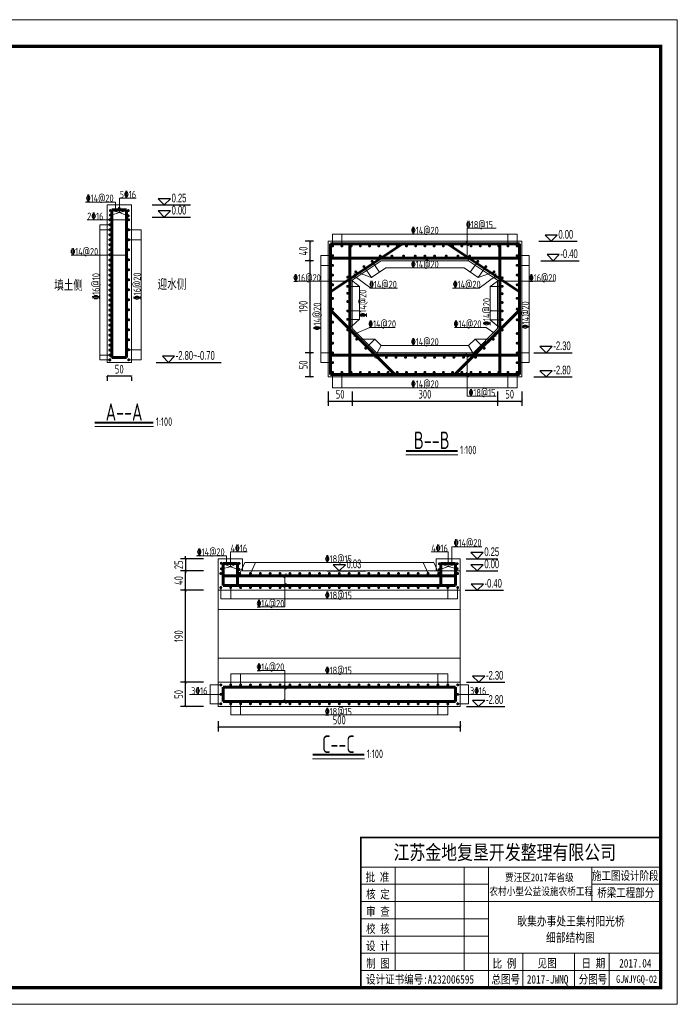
# Model space of a CAD drawing. Header units: inches. Extents: x 97745 to 142261, y 62673 to 100665.
# Tile 98 of 148: x 132284 to 133641, y 78156 to 80189. Entities that reach past the tile are written whole.
import ezdxf
from ezdxf.enums import TextEntityAlignment as Align

# ---------------------------------------------------------------- set-up
doc = ezdxf.new("R2010")
doc.units = ezdxf.units.IN
doc.header["$MEASUREMENT"] = 0
doc.layers.get('0').update_dxf_attribs({"lineweight": 15})
for name, color, linetype, lineweight in [('00、4细实线', 4, 'Continuous', 18), ('BM1', 7, 'Continuous', 15), ('文字', 7, 'Continuous', 20), ('标注', 3, 'Continuous', 18), ('细线', 7, 'Continuous', 25), ('钢筋', 1, 'Continuous', 60)]:
    doc.layers.add(name, color=color, linetype=linetype, lineweight=lineweight)
for name, color, linetype in [('1', 7, 'Continuous'), ('dim', 4, 'Continuous'), ('断面标高标注', 3, 'Continuous')]:
    doc.layers.add(name, color=color, linetype=linetype)
doc.styles.add('02、常用', font='tssdeng1.shx', dxfattribs={"width": 0.75, "bigfont": 'hztxt-01.shx'})
doc.styles.add('03、he-e', font='hztxt_e.shx', dxfattribs={"width": 0.65, "bigfont": 'hztxt.shx'})
doc.styles.add('HZTXT', font='tssdeng.shx', dxfattribs={"width": 0.75, "bigfont": 'hztxt.shx'})
doc.styles.add('三级钢', font='tssdeng.shx', dxfattribs={"width": 0.7, "height": 30, "bigfont": 'hztxt.shx'})
doc.styles.add('图框', font='SIMFANG.TTF', dxfattribs={"width": 0.8, "height": 4})
doc.dimstyles.new('3', dxfattribs={"dimtxt": 25, "dimasz": 12, "dimexe": 10, "dimexo": 30, "dimgap": 5, "dimtad": 1, "dimdec": 0, "dimzin": 0, "dimdsep": 46, "dimtxsty": 'HZTXT', "dimblk": 'ARCHTICK', "dimcen": 0, "dimclrt": 7, "dimazin": 2, "dimtfac": 1, "dimtdec": 0, "dimtix": 1, "dimtmove": 2, "dimatfit": 3, "dimfxl": 250, "dimtolj": 1, "dimtzin": 0, "dimarcsym": 0})

# ---------------------------------------------------------------- blocks, each defined once
blk = doc.blocks.new('_ArchTick')
at = {"color": 0, "linetype": 'ByBlock', "const_width": 0.15}
blk.add_lwpolyline([(-0.5, -0.5), (0.5, 0.5)], dxfattribs=at)
blk = doc.blocks.new('*D2081')
at = {"color": 0, "lineweight": -2}
for p, q in [((132464.2, 79453.4), (132514.2, 79453.4)), ((132464.2, 79451.3), (132464.2, 79443.4)), ((132514.2, 79451.3), (132514.2, 79443.4))]:
    blk.add_line(p, q, dxfattribs=at)
at = {"color": 0, "lineweight": -2, "xscale": 5, "yscale": 5, "zscale": 5, "rotation": 180}
blk.add_blockref('_ArchTick', (132464.2, 79453.4), dxfattribs=at)
at = {"color": 0, "lineweight": -2, "xscale": 5, "yscale": 5, "zscale": 5}
blk.add_blockref('_ArchTick', (132514.2, 79453.4), dxfattribs=at)
at = {"color": 7, "insert": (132489.2, 79467.4), "char_height": 18, "attachment_point": 5, "style": 'HZTXT'}
blk.add_mtext('\\A1;50', dxfattribs=at)
blk = doc.blocks.new('*D2082')
at = {"color": 0, "lineweight": -2}
for p, q in [((132663.4, 78821.1), (132615.9, 78821.1)), ((132625.9, 78771.1), (132625.9, 78821.1)), ((132663.4, 78771.1), (132615.9, 78771.1))]:
    blk.add_line(p, q, dxfattribs=at)
at = {"color": 0, "lineweight": -2, "xscale": 5, "yscale": 5, "zscale": 5}
for p, rotation in [((132625.9, 78821.1), 90), ((132625.9, 78771.1), 270)]:
    blk.add_blockref('_ArchTick', p, dxfattribs=dict(at, rotation=rotation))
at = {"color": 7, "insert": (132611.9, 78796.1), "char_height": 18, "attachment_point": 5, "rotation": 90, "style": 'HZTXT'}
blk.add_mtext('\\A1;50', dxfattribs=at)
blk = doc.blocks.new('*D2083')
at = {"color": 0, "lineweight": -2}
for p, q in [((132663.4, 79011.1), (132615.9, 79011.1)), ((132625.9, 78821.1), (132625.9, 79011.1)), ((132663.4, 78821.1), (132615.9, 78821.1))]:
    blk.add_line(p, q, dxfattribs=at)
at = {"color": 0, "lineweight": -2, "xscale": 5, "yscale": 5, "zscale": 5}
for p, rotation in [((132625.9, 79011.1), 90), ((132625.9, 78821.1), 270)]:
    blk.add_blockref('_ArchTick', p, dxfattribs=dict(at, rotation=rotation))
at = {"color": 7, "insert": (132611.9, 78916.1), "char_height": 18, "attachment_point": 5, "rotation": 90, "style": 'HZTXT'}
blk.add_mtext('\\A1;190', dxfattribs=at)
blk = doc.blocks.new('*D2084')
at = {"color": 0, "lineweight": -2}
for p, q in [((132663.4, 79051.1), (132615.9, 79051.1)), ((132625.9, 79011.1), (132625.9, 79051.1)), ((132663.4, 79011.1), (132615.9, 79011.1))]:
    blk.add_line(p, q, dxfattribs=at)
at = {"color": 0, "lineweight": -2, "xscale": 5, "yscale": 5, "zscale": 5}
for p, rotation in [((132625.9, 79051.1), 90), ((132625.9, 79011.1), 270)]:
    blk.add_blockref('_ArchTick', p, dxfattribs=dict(at, rotation=rotation))
at = {"color": 7, "insert": (132611.9, 79031.1), "char_height": 18, "attachment_point": 5, "rotation": 90, "style": 'HZTXT'}
blk.add_mtext('\\A1;40', dxfattribs=at)
blk = doc.blocks.new('*D2085')
at = {"color": 0, "lineweight": -2}
for p, q in [((132693.4, 78741.1), (132693.4, 78719.2)), ((133193.4, 78741.1), (133193.4, 78719.2)), ((132693.4, 78729.2), (133193.4, 78729.2))]:
    blk.add_line(p, q, dxfattribs=at)
at = {"color": 0, "lineweight": -2, "xscale": 5, "yscale": 5, "zscale": 5, "rotation": 180}
blk.add_blockref('_ArchTick', (132693.4, 78729.2), dxfattribs=at)
at = {"color": 0, "lineweight": -2, "xscale": 5, "yscale": 5, "zscale": 5}
blk.add_blockref('_ArchTick', (133193.4, 78729.2), dxfattribs=at)
at = {"color": 7, "insert": (132943.4, 78743.2), "char_height": 18, "attachment_point": 5, "style": 'HZTXT'}
blk.add_mtext('\\A1;500', dxfattribs=at)
blk = doc.blocks.new('*D2132')
at = {"color": 0, "lineweight": -2}
for p, q in [((132625.9, 79076.1), (132625.9, 79081.1)), ((132663.4, 79076.1), (132615.9, 79076.1)), ((132625.9, 79076.1), (132625.9, 79051.1)), ((132663.4, 79051.1), (132615.9, 79051.1)), ((132625.9, 79051.1), (132625.9, 79046.1))]:
    blk.add_line(p, q, dxfattribs=at)
at = {"color": 0, "lineweight": -2, "xscale": 5, "yscale": 5, "zscale": 5}
for p, rotation in [((132625.9, 79076.1), 270), ((132625.9, 79051.1), 90)]:
    blk.add_blockref('_ArchTick', p, dxfattribs=dict(at, rotation=rotation))
at = {"color": 7, "insert": (132611.9, 79063.6), "char_height": 18, "attachment_point": 5, "rotation": 90, "style": 'HZTXT'}
blk.add_mtext('\\A1;25', dxfattribs=at)
blk = doc.blocks.new('*D2124')
at = {"color": 0, "lineweight": -2}
for p, q in [((132920.2, 79421.3), (132920.2, 79391.6)), ((132970.3, 79421.3), (132970.3, 79391.6)), ((132920.2, 79401.6), (132970.3, 79401.6))]:
    blk.add_line(p, q, dxfattribs=at)
at = {"color": 0, "lineweight": -2, "xscale": 5, "yscale": 5, "zscale": 5, "rotation": 180}
blk.add_blockref('_ArchTick', (132920.2, 79401.6), dxfattribs=at)
at = {"color": 0, "lineweight": -2, "xscale": 5, "yscale": 5, "zscale": 5}
blk.add_blockref('_ArchTick', (132970.3, 79401.6), dxfattribs=at)
at = {"color": 7, "insert": (132945.3, 79415.6), "char_height": 18, "attachment_point": 5, "style": 'HZTXT'}
blk.add_mtext('\\A1;50', dxfattribs=at)
blk = doc.blocks.new('*D2125')
at = {"color": 0, "lineweight": -2}
for p, q in [((132970.3, 79421.3), (132970.3, 79391.6)), ((133270.3, 79421.3), (133270.3, 79391.6)), ((132970.3, 79401.6), (133270.3, 79401.6))]:
    blk.add_line(p, q, dxfattribs=at)
at = {"color": 0, "lineweight": -2, "xscale": 5, "yscale": 5, "zscale": 5, "rotation": 180}
blk.add_blockref('_ArchTick', (132970.3, 79401.6), dxfattribs=at)
at = {"color": 0, "lineweight": -2, "xscale": 5, "yscale": 5, "zscale": 5}
blk.add_blockref('_ArchTick', (133270.3, 79401.6), dxfattribs=at)
at = {"color": 7, "insert": (133120.3, 79415.6), "char_height": 18, "attachment_point": 5, "style": 'HZTXT'}
blk.add_mtext('\\A1;300', dxfattribs=at)
blk = doc.blocks.new('*D2126')
at = {"color": 0, "lineweight": -2}
for p, q in [((133270.3, 79421.3), (133270.3, 79391.6)), ((133320.3, 79421.3), (133320.3, 79391.6)), ((133270.3, 79401.6), (133320.3, 79401.6))]:
    blk.add_line(p, q, dxfattribs=at)
at = {"color": 0, "lineweight": -2, "xscale": 5, "yscale": 5, "zscale": 5, "rotation": 180}
blk.add_blockref('_ArchTick', (133270.3, 79401.6), dxfattribs=at)
at = {"color": 0, "lineweight": -2, "xscale": 5, "yscale": 5, "zscale": 5}
blk.add_blockref('_ArchTick', (133320.3, 79401.6), dxfattribs=at)
at = {"color": 7, "insert": (133295.3, 79415.6), "char_height": 18, "attachment_point": 5, "style": 'HZTXT'}
blk.add_mtext('\\A1;50', dxfattribs=at)
blk = doc.blocks.new('*D2127')
at = {"color": 0, "lineweight": -2}
for p, q in [((132890.3, 79501.3), (132873.1, 79501.3)), ((132883.1, 79451.3), (132883.1, 79501.3)), ((132890.3, 79451.3), (132873.1, 79451.3))]:
    blk.add_line(p, q, dxfattribs=at)
at = {"color": 0, "lineweight": -2, "xscale": 5, "yscale": 5, "zscale": 5}
for p, rotation in [((132883.1, 79501.3), 90), ((132883.1, 79451.3), 270)]:
    blk.add_blockref('_ArchTick', p, dxfattribs=dict(at, rotation=rotation))
at = {"color": 7, "insert": (132869.1, 79476.3), "char_height": 18, "attachment_point": 5, "rotation": 90, "style": 'HZTXT'}
blk.add_mtext('\\A1;50', dxfattribs=at)
blk = doc.blocks.new('*D2128')
at = {"color": 0, "lineweight": -2}
for p, q in [((132890.3, 79691.3), (132873.1, 79691.3)), ((132883.1, 79501.3), (132883.1, 79691.3)), ((132890.3, 79501.3), (132873.1, 79501.3))]:
    blk.add_line(p, q, dxfattribs=at)
at = {"color": 0, "lineweight": -2, "xscale": 5, "yscale": 5, "zscale": 5}
for p, rotation in [((132883.1, 79691.3), 90), ((132883.1, 79501.3), 270)]:
    blk.add_blockref('_ArchTick', p, dxfattribs=dict(at, rotation=rotation))
at = {"color": 7, "insert": (132869.1, 79596.3), "char_height": 18, "attachment_point": 5, "rotation": 90, "style": 'HZTXT'}
blk.add_mtext('\\A1;190', dxfattribs=at)
blk = doc.blocks.new('*D2129')
at = {"color": 0, "lineweight": -2}
for p, q in [((132890.3, 79731.3), (132873.1, 79731.3)), ((132883.1, 79691.3), (132883.1, 79731.3)), ((132890.3, 79691.3), (132873.1, 79691.3))]:
    blk.add_line(p, q, dxfattribs=at)
at = {"color": 0, "lineweight": -2, "xscale": 5, "yscale": 5, "zscale": 5}
for p, rotation in [((132883.1, 79731.3), 90), ((132883.1, 79691.3), 270)]:
    blk.add_blockref('_ArchTick', p, dxfattribs=dict(at, rotation=rotation))
at = {"color": 7, "insert": (132869.1, 79711.3), "char_height": 18, "attachment_point": 5, "rotation": 90, "style": 'HZTXT'}
blk.add_mtext('\\A1;40', dxfattribs=at)

msp = doc.modelspace()

# ---------------------------------------------------------------- linework, layer by layer
at = {"ltscale": 5}
for p, q in [((132560.063, 79348.885), (132438.585, 79348.885)), ((133188.264, 79290.392), (133081.056, 79290.392)), ((132995.461, 78663.233), (132888.253, 78663.233))]:
    msp.add_line(p, q, dxfattribs=at)
at = {"layer": '00、4细实线'}
for p, q in [((132481.586, 79812.145), (132419.601, 79812.145)), ((132481.586, 79796.3), (132481.586, 79812.145)), ((132489.48, 79790.925), (132489.48, 79820.218)), ((132489.48, 79820.218), (132524.191, 79820.218)), ((132464.171, 79781.3), (132464.171, 79806.3)), ((132464.171, 79806.3), (132514.171, 79806.3)), ((132489.48, 79790.925), (132472.387, 79794.714)), ((132489.48, 79790.925), (132472.485, 79785.56)), ((132489.48, 79790.925), (132505.872, 79794.714)), ((132489.48, 79790.925), (132505.872, 79783.933)), ((132514.171, 79806.3), (132514.171, 79781.3)), ((132508.671, 79775.8), (132423.122, 79775.8)), ((132464.171, 79781.3), (132464.171, 79481.3)), ((132514.171, 79781.3), (132514.171, 79481.3)), ((132469.67, 79765.479), (132449.171, 79765.479)), ((132469.67, 79755.157), (132449.171, 79755.157)), ((132508.671, 79755.157), (132534.171, 79755.157)), ((133207.605, 79696.3), (133207.605, 79758.626)), ((133207.605, 79758.626), (133267.47, 79758.626)), ((132508.671, 79734.514), (132534.171, 79734.514)), ((132929.817, 79721.799), (132929.817, 79746.3)), ((132948.867, 79721.799), (132948.867, 79746.3)), ((133205.152, 79730.549), (133210.059, 79722.05)), ((133291.766, 79721.799), (133291.766, 79746.3)), ((133310.816, 79721.799), (133310.816, 79746.3)), ((132504.171, 79702.845), (132389.994, 79702.845)), ((132501.718, 79707.094), (132506.625, 79698.596)), ((132929.817, 79701.728), (132905.317, 79701.728)), ((132970.317, 79651.3), (133030.317, 79691.3)), ((133011.219, 79689.944), (133026.825, 79667.595)), ((133205.152, 79700.55), (133210.059, 79692.051)), ((133270.317, 79651.3), (133210.317, 79691.3)), ((133229.414, 79689.944), (133213.809, 79667.595)), ((133310.816, 79701.728), (133335.317, 79701.728)), ((132929.817, 79681.656), (132905.317, 79681.656)), ((132977.617, 79668.231), (133010.024, 79656.739)), ((132994.418, 79679.087), (133010.024, 79656.739)), ((133246.215, 79679.087), (133230.609, 79656.739)), ((133263.016, 79668.231), (133230.609, 79656.739)), ((133310.816, 79681.656), (133335.317, 79681.656)), ((132965.316, 79648.802), (132851.452, 79648.802)), ((132922.864, 79653.051), (132927.771, 79644.553)), ((132960.816, 79657.374), (132985.317, 79638.345)), ((132962.863, 79653.051), (132967.77, 79644.553)), ((132974.219, 79655.045), (132974.219, 79664.776)), ((132974.219, 79659.91), (133008.333, 79634.815)), ((133266.415, 79659.91), (133232.301, 79634.815)), ((133279.817, 79655.955), (133255.317, 79638.345)), ((133266.415, 79655.045), (133266.415, 79664.776)), ((133272.864, 79653.051), (133277.771, 79644.553)), ((133275.317, 79648.802), (133389.181, 79648.802)), ((133312.863, 79653.051), (133317.77, 79644.553)), ((132960.816, 79638.345), (132985.317, 79638.345)), ((133008.333, 79634.815), (133063.546, 79634.815)), ((133232.301, 79634.815), (133177.088, 79634.815)), ((133279.817, 79638.345), (133255.317, 79638.345)), ((132960.816, 79587.527), (132985.317, 79587.527)), ((133279.817, 79587.527), (133255.317, 79587.527)), ((132985.317, 79570.702), (132960.816, 79548.373)), ((132960.816, 79570.213), (132985.317, 79570.213)), ((133279.817, 79569.498), (133255.317, 79569.498)), ((133020.525, 79501.3), (132970.317, 79551.508)), ((132974.323, 79539.588), (133006.581, 79553.103)), ((133006.581, 79553.103), (133059.125, 79553.103)), ((133246.476, 79553.103), (133181.377, 79553.103)), ((133220.316, 79501.3), (133270.317, 79551.3)), ((133266.518, 79539.588), (133246.476, 79553.103)), ((132974.323, 79544.453), (132974.323, 79534.723)), ((132998.026, 79510.496), (133017.052, 79529.522)), ((133242.815, 79510.496), (133223.789, 79529.522)), ((133266.518, 79544.453), (133266.518, 79534.723)), ((132508.671, 79507.442), (132534.171, 79507.442)), ((133224.82, 79491.799), (133210.567, 79516.3)), ((132469.67, 79496.416), (132449.171, 79496.416)), ((132469.67, 79486.799), (132449.171, 79486.799)), ((132508.671, 79486.799), (132534.171, 79486.799)), ((132929.817, 79500.943), (132905.317, 79500.943)), ((133205.152, 79500.549), (133210.059, 79492.05)), ((133207.605, 79496.299), (133207.605, 79411.782)), ((133310.816, 79500.943), (133335.317, 79500.943)), ((132464.171, 79481.3), (132514.171, 79481.3)), ((132929.817, 79480.872), (132905.317, 79480.872)), ((133310.816, 79480.872), (133335.317, 79480.872)), ((132929.817, 79460.8), (132929.817, 79429.193)), ((132948.867, 79460.8), (132948.867, 79429.193)), ((133205.152, 79460.55), (133210.059, 79452.051)), ((133291.766, 79460.8), (133291.766, 79429.193)), ((133310.816, 79460.8), (133310.816, 79429.193)), ((133207.605, 79411.782), (133267.47, 79411.782)), ((133176.019, 79066.12), (133176.019, 79100.862)), ((133176.019, 79100.862), (133238.004, 79100.862)), ((132710.849, 79081.965), (132648.864, 79081.965)), ((132710.849, 79066.12), (132710.849, 79081.965)), ((132718.743, 79059.058), (132718.743, 79090.038)), ((132718.743, 79090.038), (132753.454, 79090.038)), ((133168.125, 79090.038), (133133.414, 79090.038)), ((133168.125, 79060.167), (133168.125, 79090.038)), ((132693.434, 79051.12), (132693.434, 79076.12)), ((132693.434, 79076.12), (132743.434, 79076.12)), ((132718.743, 79059.058), (132699.862, 79067.939)), ((132718.743, 79059.058), (132699.96, 79055.38)), ((132718.743, 79059.058), (132735.135, 79067.939)), ((132718.743, 79059.058), (132735.135, 79053.753)), ((132737.935, 79045.62), (132748.323, 79068.62)), ((132743.434, 79076.12), (132743.434, 79051.12)), ((132748.323, 79068.62), (133138.545, 79068.62)), ((132760.059, 79045.62), (132770.448, 79068.62)), ((133126.81, 79045.62), (133116.421, 79068.62)), ((133148.934, 79045.62), (133138.545, 79068.62)), ((133193.434, 79076.12), (133143.434, 79076.12)), ((133143.434, 79076.12), (133143.434, 79051.12)), ((133168.125, 79060.167), (133151.733, 79065.869)), ((133168.125, 79060.167), (133151.733, 79053.753)), ((133168.125, 79060.167), (133187.006, 79065.869)), ((133168.125, 79060.167), (133186.908, 79055.38)), ((133193.434, 79051.12), (133193.434, 79076.12)), ((132693.434, 79051.12), (132693.434, 78821.12)), ((132833.728, 79045.37), (132828.821, 79036.871)), ((132831.274, 79041.12), (132831.274, 78976.482)), ((132833.728, 79025.369), (132828.821, 79016.87)), ((132698.934, 79016.619), (132698.934, 78993.62)), ((132719.309, 79016.619), (132719.309, 78993.62)), ((133167.56, 79016.619), (133167.56, 78993.62)), ((133187.935, 79016.619), (133187.935, 78993.62)), ((133193.434, 79011.12), (133193.434, 78821.12)), ((133187.935, 78993.62), (132698.934, 78993.62)), ((132831.274, 78976.482), (132775.161, 78976.482)), ((132719.309, 78815.62), (132719.309, 78838.62)), ((132739.684, 78815.62), (132739.684, 78838.62)), ((132831.274, 78845.403), (132775.161, 78845.403)), ((132831.274, 78781.119), (132831.274, 78845.403)), ((133147.185, 78815.62), (133147.185, 78838.62)), ((133167.56, 78815.62), (133167.56, 78838.62)), ((132698.934, 78815.62), (132676.67, 78815.62)), ((132676.67, 78815.62), (132676.67, 78776.619)), ((132833.728, 78806.871), (132828.821, 78815.37)), ((133187.935, 78815.62), (133210.199, 78815.62)), ((133210.199, 78815.62), (133210.199, 78776.619)), ((132676.67, 78796.12), (132634.526, 78796.12)), ((132698.934, 78796.12), (132676.67, 78796.12)), ((133187.935, 78796.12), (133210.199, 78796.12)), ((133210.199, 78796.12), (133252.342, 78796.12)), ((132698.934, 78776.619), (132676.67, 78776.619)), ((132719.309, 78776.619), (132719.309, 78753.62)), ((132739.684, 78776.619), (132739.684, 78753.62)), ((132833.728, 78776.87), (132828.821, 78785.369)), ((133147.185, 78776.619), (133147.185, 78753.62)), ((133167.56, 78776.619), (133167.56, 78753.62)), ((133187.935, 78776.619), (133210.199, 78776.619))]:
    msp.add_line(p, q, dxfattribs=at)
for points in [[(132449.171, 79486.799), (132449.171, 79765.479)], [(132534.171, 79755.157), (132534.171, 79486.799)], [(132929.817, 79746.3), (133310.816, 79746.3)], [(132905.317, 79480.872), (132905.317, 79701.728)], [(133030.317, 79691.3), (133210.317, 79691.3)], [(133335.317, 79701.728), (133335.317, 79480.872)], [(133010.024, 79656.739), (133039.365, 79676.3), (133201.268, 79676.3)], [(133230.609, 79656.739), (133201.268, 79676.3), (133039.365, 79676.3)], [(132970.317, 79551.508), (132970.317, 79651.3)], [(133270.317, 79651.3), (133270.317, 79551.3)], [(132985.317, 79570.702), (132985.317, 79638.345)], [(133255.317, 79638.345), (133255.317, 79569.498), (133280.025, 79548.373)], [(133210.567, 79516.3), (133030.274, 79516.3), (133017.052, 79529.522), (132979.473, 79529.192)], [(133016.021, 79491.799), (133030.274, 79516.3), (133210.567, 79516.3), (133223.789, 79529.522), (133261.368, 79529.192)], [(133220.316, 79501.3), (133020.525, 79501.3)], [(133310.816, 79429.193), (132929.817, 79429.193)], [(132743.434, 79051.12), (133193.434, 79051.12), (133193.434, 79051.12), (133193.434, 79051.12), (133193.434, 79051.12), (133193.434, 79011.12), (132693.434, 79011.12)], [(133193.434, 78971.12), (132693.434, 78971.12)], [(133193.434, 78871.12), (132693.434, 78871.12)], [(133167.56, 78838.62), (132719.309, 78838.62)], [(132719.309, 78753.62), (133167.56, 78753.62)]]:
    msp.add_lwpolyline(points, dxfattribs=at)
for points in [[(132920.317, 79731.3), (133320.317, 79731.3), (133320.317, 79451.3), (132920.317, 79451.3)], [(132693.434, 78771.12), (133193.434, 78771.12), (133193.434, 78821.12), (132693.434, 78821.12)]]:
    msp.add_lwpolyline(points, close=True, dxfattribs=at)
at = {"layer": 'BM1', "color": 0, "linetype": 'Continuous'}
for p, q in [((132987.939, 78500.774), (133607.296, 78500.774)), ((132987.939, 78500.774), (132987.939, 78190.588)), ((132987.939, 78190.588), (132987.939, 78500.774)), ((132987.939, 78439.754), (133607.296, 78439.754)), ((133059.13, 78226.183), (133059.13, 78439.754)), ((133201.511, 78439.754), (133201.511, 78226.183)), ((133251.344, 78439.754), (133251.344, 78190.588)), ((133464.915, 78368.564), (133464.915, 78439.754)), ((132987.939, 78404.159), (133251.344, 78404.159)), ((133464.915, 78404.159), (133607.296, 78404.159)), ((132987.939, 78368.564), (133607.296, 78368.564)), ((132987.939, 78332.968), (133251.344, 78332.968)), ((132987.939, 78297.373), (133251.344, 78297.373)), ((132987.939, 78261.778), (133607.296, 78261.778)), ((133322.534, 78261.778), (133322.534, 78190.588)), ((133429.32, 78261.778), (133429.32, 78190.588)), ((133500.51, 78261.778), (133500.51, 78226.183)), ((133500.51, 78190.588), (133500.51, 78261.778)), ((132987.939, 78226.183), (133607.296, 78226.183))]:
    msp.add_line(p, q, dxfattribs=at)
at = {"layer": 'BM1', "const_width": 0.677}
msp.add_lwpolyline([(130768.096, 80188.405), (133641.15, 80188.405), (133641.15, 78156.733), (130768.096, 78156.733), (130768.096, 80188.405)], dxfattribs=at)
at = {"layer": 'BM1'}
msp.add_lwpolyline([(130768.096, 80188.405), (133641.15, 80188.405), (133641.15, 78156.733), (130768.096, 78156.733)], close=True, dxfattribs=at)
at = {"layer": 'BM1', "color": 0, "linetype": 'Continuous', "const_width": 6.771}
msp.add_lwpolyline([(130881.752, 78190.588), (130881.752, 80134.029), (133607.296, 80134.029), (133607.296, 78190.588)], close=True, dxfattribs=at)
at = {"layer": 'BM1', "color": 0, "linetype": 'Continuous', "const_width": 3.56}
msp.add_lwpolyline([(133607.296, 78500.774), (132987.939, 78500.774), (132987.939, 78190.588)], dxfattribs=at)
at = {"layer": 'dim'}
for p, q in [((132556.989, 79806.3), (132636.17, 79806.3)), ((132556.989, 79781.3), (132636.17, 79781.3))]:
    msp.add_line(p, q, dxfattribs=at)
for points in [[(132569.591, 79818.898), (132582.189, 79806.3), (132594.788, 79818.898)], [(132569.591, 79793.898), (132582.189, 79781.3), (132594.788, 79793.898)]]:
    msp.add_lwpolyline(points, close=True, dxfattribs=at)
at = {"layer": '断面标高标注'}
for p, q in [((133355.737, 79731.3), (133434.918, 79731.3)), ((133359.819, 79691.3), (133439, 79691.3)), ((133345.306, 79501.3), (133424.487, 79501.3)), ((132565.567, 79481.3), (132699.567, 79481.3)), ((133345.306, 79451.3), (133424.487, 79451.3)), ((133205.782, 79076.12), (133271.084, 79076.12)), ((132918.234, 79051.12), (132997.415, 79051.12)), ((133205.782, 79051.12), (133271.084, 79051.12)), ((133203.197, 79011.12), (133282.377, 79011.12)), ((133206.188, 78821.12), (133285.369, 78821.12)), ((133206.098, 78771.12), (133285.279, 78771.12))]:
    msp.add_line(p, q, dxfattribs=at)
for points in [[(133368.339, 79743.898), (133380.937, 79731.3), (133393.536, 79743.898)], [(133372.421, 79703.898), (133385.019, 79691.3), (133397.617, 79703.898)], [(133357.908, 79513.898), (133370.506, 79501.3), (133383.104, 79513.898)], [(132578.169, 79493.898), (132590.767, 79481.3), (132603.366, 79493.898)], [(133357.908, 79463.898), (133370.506, 79451.3), (133383.104, 79463.898)], [(133215.369, 79088.718), (133227.968, 79076.12), (133240.566, 79088.718)], [(132930.836, 79063.718), (132943.434, 79051.12), (132956.032, 79063.718)], [(133215.369, 79063.718), (133227.968, 79051.12), (133240.566, 79063.718)], [(133215.798, 79023.718), (133228.397, 79011.12), (133240.995, 79023.718)], [(133218.79, 78833.718), (133231.388, 78821.12), (133243.986, 78833.718)], [(133218.7, 78783.718), (133231.298, 78771.12), (133243.896, 78783.718)]]:
    msp.add_lwpolyline(points, close=True, dxfattribs=at)
at = {"layer": '细线', "ltscale": 5, "const_width": 4}
for points in [[(132438.585, 79357.143), (132559.655, 79357.143)], [(133081.056, 79298.651), (133187.856, 79298.651)], [(132888.253, 78671.491), (132995.053, 78671.491)]]:
    msp.add_lwpolyline(points, dxfattribs=at)
at = {"layer": '钢筋'}
for p, q in [((132474.17, 79796.3), (132504.171, 79796.3)), ((132474.17, 79735.009), (132474.17, 79796.3)), ((132504.171, 79796.3), (132504.171, 79735.009)), ((132474.17, 79491.299), (132474.17, 79771.3)), ((132504.171, 79771.3), (132504.171, 79491.299)), ((132925.317, 79627.309), (133073.803, 79726.3)), ((132925.317, 79726.299), (133315.316, 79726.299)), ((132925.317, 79456.3), (132925.317, 79726.299)), ((132965.316, 79456.3), (132965.316, 79726.299)), ((133315.317, 79627.309), (133166.831, 79726.3)), ((133275.317, 79726.299), (133275.317, 79456.3)), ((133315.316, 79726.299), (133315.316, 79456.3)), ((132925.317, 79696.3), (133315.316, 79696.3)), ((133058.454, 79456.3), (132925.421, 79589.333)), ((133182.387, 79456.3), (133315.421, 79589.333)), ((132504.171, 79491.299), (132474.17, 79491.299)), ((133315.316, 79496.299), (132925.317, 79496.299)), ((133315.316, 79456.3), (132925.317, 79456.3)), ((132703.434, 79066.12), (132733.435, 79066.12)), ((132703.434, 79021.119), (132703.434, 79066.12)), ((132733.435, 79066.12), (132733.435, 79021.119)), ((133183.435, 79066.12), (133153.433, 79066.12)), ((133153.433, 79066.12), (133153.433, 79021.119)), ((133183.435, 79021.119), (133183.435, 79066.12)), ((132703.434, 79041.12), (133183.435, 79041.12)), ((132703.434, 79021.119), (132703.434, 79041.12)), ((133183.435, 79041.12), (133183.435, 79021.119)), ((133183.435, 79021.119), (132703.434, 79021.119)), ((133183.435, 78811.12), (132703.434, 78811.12)), ((132703.434, 78811.12), (132703.434, 78781.119)), ((133183.435, 78781.119), (133183.435, 78811.12)), ((132703.434, 78781.119), (133183.435, 78781.119))]:
    msp.add_line(p, q, dxfattribs=at)
at = {"layer": '钢筋', "const_width": 3}
for points in [[(132469.2, 79794.714, 1), (132472.2, 79794.714, 1)], [(132487.543, 79799.337, 1), (132490.543, 79799.337, 1)], [(132506.168, 79794.714, 1), (132509.168, 79794.714, 1)], [(132468.17, 79775.8, 1), (132471.17, 79775.8, 1)], [(132469.298, 79785.56, 1), (132472.298, 79785.56, 1)], [(132506.444, 79783.933, 1), (132509.444, 79783.933, 1)], [(132507.171, 79775.8, 1), (132510.171, 79775.8, 1)], [(132468.17, 79765.479, 1), (132471.17, 79765.479, 1)], [(132468.17, 79755.157, 1), (132471.17, 79755.157, 1)], [(132507.171, 79755.157, 1), (132510.171, 79755.157, 1)], [(132468.17, 79744.836, 1), (132471.17, 79744.836, 1)], [(132468.17, 79734.514, 1), (132471.17, 79734.514, 1)], [(132507.171, 79734.514, 1), (132510.171, 79734.514, 1)], [(132468.17, 79724.193, 1), (132471.17, 79724.193, 1)], [(132468.17, 79724.193, 1), (132471.17, 79724.193, 1)], [(132468.17, 79713.871, 1), (132471.17, 79713.871, 1)], [(132507.171, 79713.871, 1), (132510.171, 79713.871, 1)], [(132928.317, 79721.799, 1), (132931.317, 79721.799, 1)], [(132947.367, 79721.799, 1), (132950.367, 79721.799, 1)], [(132966.417, 79721.799, 1), (132969.417, 79721.799, 1)], [(132985.467, 79721.799, 1), (132988.467, 79721.799, 1)], [(133004.517, 79721.799, 1), (133007.517, 79721.799, 1)], [(133023.567, 79721.799, 1), (133026.567, 79721.799, 1)], [(133042.617, 79721.799, 1), (133045.617, 79721.799, 1)], [(133061.667, 79721.799, 1), (133064.667, 79721.799, 1)], [(133080.717, 79721.799, 1), (133083.717, 79721.799, 1)], [(133099.767, 79721.799, 1), (133102.767, 79721.799, 1)], [(133118.817, 79721.799, 1), (133121.817, 79721.799, 1)], [(133137.867, 79721.799, 1), (133140.867, 79721.799, 1)], [(133156.917, 79721.799, 1), (133159.917, 79721.799, 1)], [(133175.967, 79721.799, 1), (133178.967, 79721.799, 1)], [(133195.017, 79721.799, 1), (133198.017, 79721.799, 1)], [(133214.066, 79721.799, 1), (133217.066, 79721.799, 1)], [(133233.116, 79721.799, 1), (133236.116, 79721.799, 1)], [(133252.166, 79721.799, 1), (133255.166, 79721.799, 1)], [(133271.216, 79721.799, 1), (133274.216, 79721.799, 1)], [(133290.266, 79721.799, 1), (133293.266, 79721.799, 1)], [(133309.316, 79721.799, 1), (133312.316, 79721.799, 1)], [(132468.17, 79703.55, 1), (132471.17, 79703.55, 1)], [(132468.17, 79703.55, 1), (132471.17, 79703.55, 1)], [(132468.17, 79692.524, 1), (132471.17, 79692.524, 1)], [(132507.171, 79693.228, 1), (132510.171, 79693.228, 1)], [(132928.317, 79701.728, 1), (132931.317, 79701.728, 1)], [(133009.719, 79689.944, 1), (133012.719, 79689.944, 1)], [(133026.52, 79700.8, 1), (133029.52, 79700.8, 1)], [(133050.64, 79700.8, 1), (133053.64, 79700.8, 1)], [(133074.759, 79700.8, 1), (133077.759, 79700.8, 1)], [(133098.879, 79700.8, 1), (133101.879, 79700.8, 1)], [(133118.817, 79700.8, 1), (133121.817, 79700.8, 1)], [(133138.754, 79700.8, 1), (133141.754, 79700.8, 1)], [(133162.874, 79700.8, 1), (133165.874, 79700.8, 1)], [(133186.994, 79700.8, 1), (133189.994, 79700.8, 1)], [(133214.114, 79700.8, -1), (133211.114, 79700.8, -1)], [(133230.914, 79689.944, -1), (133227.914, 79689.944, -1)], [(133309.316, 79701.728, 1), (133312.316, 79701.728, 1)], [(132468.17, 79682.202, 1), (132471.17, 79682.202, 1)], [(132468.17, 79671.881, 1), (132471.17, 79671.881, 1)], [(132507.171, 79672.586, 1), (132510.171, 79672.586, 1)], [(132928.317, 79681.656, 1), (132931.317, 79681.656, 1)], [(132976.117, 79668.231, 1), (132979.117, 79668.231, 1)], [(132992.918, 79679.087, 1), (132995.918, 79679.087, 1)], [(133247.715, 79679.087, -1), (133244.715, 79679.087, -1)], [(133264.516, 79668.231, -1), (133261.516, 79668.231, -1)], [(133309.316, 79681.656, 1), (133312.316, 79681.656, 1)], [(132468.17, 79661.559, 1), (132471.17, 79661.559, 1)], [(132468.17, 79651.238, 1), (132471.17, 79651.238, 1)], [(132468.17, 79651.238, 1), (132471.17, 79651.238, 1)], [(132507.171, 79651.943, 1), (132510.171, 79651.943, 1)], [(132928.317, 79661.585, 1), (132931.317, 79661.585, 1)], [(132959.316, 79657.374, 1), (132962.316, 79657.374, 1)], [(133278.317, 79655.955, 1), (133281.317, 79655.955, 1)], [(133309.316, 79661.585, 1), (133312.316, 79661.585, 1)], [(132468.17, 79640.916, 1), (132471.17, 79640.916, 1)], [(132468.17, 79630.595, 1), (132471.17, 79630.595, 1)], [(132468.17, 79630.595, 1), (132471.17, 79630.595, 1)], [(132507.171, 79631.3, 1), (132510.171, 79631.3, 1)], [(132928.317, 79641.514, 1), (132931.317, 79641.514, 1)], [(132959.316, 79638.345, 1), (132962.316, 79638.345, 1)], [(133278.317, 79638.345, 1), (133281.317, 79638.345, 1)], [(133309.316, 79641.514, 1), (133312.316, 79641.514, 1)], [(132468.17, 79620.273, 1), (132471.17, 79620.273, 1)], [(132468.17, 79609.952, 1), (132471.17, 79609.952, 1)], [(132507.171, 79610.657, 1), (132510.171, 79610.657, 1)], [(132928.317, 79613.345, 1), (132931.317, 79613.345, 1)], [(132959.316, 79624.023, 1), (132962.316, 79624.023, 1)], [(132959.316, 79606.902, 1), (132962.316, 79606.902, 1)], [(133278.317, 79623.069, 1), (133281.317, 79623.069, 1)], [(133278.317, 79605.02, 1), (133281.317, 79605.02, 1)], [(133309.316, 79613.656, 1), (133312.316, 79613.656, 1)], [(132468.17, 79599.63, 1), (132471.17, 79599.63, 1)], [(132468.17, 79589.309, 1), (132471.17, 79589.309, 1)], [(132507.171, 79590.014, 1), (132510.171, 79590.014, 1)], [(132928.317, 79591.442, 1), (132931.317, 79591.442, 1)], [(132959.316, 79587.527, 1), (132962.316, 79587.527, 1)], [(133278.317, 79587.527, 1), (133281.317, 79587.527, 1)], [(133309.316, 79591.442, 1), (133312.316, 79591.442, 1)], [(132468.17, 79578.988, 1), (132471.17, 79578.988, 1)], [(132468.17, 79578.988, 1), (132471.17, 79578.988, 1)], [(132468.17, 79568.666, 1), (132471.17, 79568.666, 1)], [(132507.171, 79569.371, 1), (132510.171, 79569.371, 1)], [(132928.317, 79564.443, 1), (132931.317, 79564.443, 1)], [(132959.316, 79570.213, 1), (132962.316, 79570.213, 1)], [(133278.317, 79569.498, 1), (133281.317, 79569.498, 1)], [(133309.316, 79569.279, 1), (133312.316, 79569.279, 1)], [(132468.17, 79558.345, 1), (132471.17, 79558.345, 1)], [(132468.17, 79558.345, 1), (132471.17, 79558.345, 1)], [(132468.17, 79548.023, 1), (132471.17, 79548.023, 1)], [(132507.171, 79548.728, 1), (132510.171, 79548.728, 1)], [(132959.316, 79548.373, 1), (132962.316, 79548.373, 1)], [(133278.317, 79548.115, 1), (133281.317, 79548.115, 1)], [(132468.17, 79537.702, 1), (132471.17, 79537.702, 1)], [(132468.17, 79527.38, 1), (132471.17, 79527.38, 1)], [(132507.171, 79528.085, 1), (132510.171, 79528.085, 1)], [(132928.317, 79541.086, 1), (132931.317, 79541.086, 1)], [(132977.973, 79529.192, 1), (132980.973, 79529.192, 1)], [(133262.868, 79529.192, -1), (133259.868, 79529.192, -1)], [(133309.316, 79541.086, 1), (133312.316, 79541.086, 1)], [(132468.17, 79517.059, 1), (132471.17, 79517.059, 1)], [(132468.17, 79506.737, 1), (132471.17, 79506.737, 1)], [(132468.17, 79506.737, 1), (132471.17, 79506.737, 1)], [(132507.171, 79507.442, 1), (132510.171, 79507.442, 1)], [(132928.317, 79521.014, 1), (132931.317, 79521.014, 1)], [(132996.526, 79510.496, 1), (132999.526, 79510.496, 1)], [(133244.315, 79510.496, -1), (133241.315, 79510.496, -1)], [(133309.316, 79521.014, 1), (133312.316, 79521.014, 1)], [(132468.17, 79496.416, 1), (132471.17, 79496.416, 1)], [(132468.17, 79486.799, 1), (132471.17, 79486.799, 1)], [(132468.17, 79486.094, 1), (132471.17, 79486.094, 1)], [(132468.17, 79486.094, 1), (132471.17, 79486.094, 1)], [(132507.171, 79486.799, 1), (132510.171, 79486.799, 1)], [(132928.317, 79500.943, 1), (132931.317, 79500.943, 1)], [(133019.129, 79491.799, 1), (133022.129, 79491.799, 1)], [(133039.066, 79491.799, 1), (133042.066, 79491.799, 1)], [(133059.004, 79491.799, 1), (133062.004, 79491.799, 1)], [(133078.942, 79491.799, 1), (133081.942, 79491.799, 1)], [(133098.879, 79491.799, 1), (133101.879, 79491.799, 1)], [(133118.817, 79491.799, 1), (133121.817, 79491.799, 1)], [(133138.754, 79491.799, 1), (133141.754, 79491.799, 1)], [(133158.692, 79491.799, 1), (133161.692, 79491.799, 1)], [(133178.629, 79491.799, 1), (133181.629, 79491.799, 1)], [(133198.567, 79491.799, 1), (133201.567, 79491.799, 1)], [(133226.32, 79491.799, -1), (133223.32, 79491.799, -1)], [(133309.316, 79500.943, 1), (133312.316, 79500.943, 1)], [(132928.317, 79480.872, 1), (132931.317, 79480.872, 1)], [(133309.316, 79480.872, 1), (133312.316, 79480.872, 1)], [(132928.317, 79460.8, 1), (132931.317, 79460.8, 1)], [(132947.367, 79460.8, 1), (132950.367, 79460.8, 1)], [(132966.417, 79460.8, 1), (132969.417, 79460.8, 1)], [(132985.467, 79460.8, 1), (132988.467, 79460.8, 1)], [(133004.517, 79460.8, 1), (133007.517, 79460.8, 1)], [(133023.567, 79460.8, 1), (133026.567, 79460.8, 1)], [(133042.617, 79460.8, 1), (133045.617, 79460.8, 1)], [(133061.667, 79460.8, 1), (133064.667, 79460.8, 1)], [(133080.717, 79460.8, 1), (133083.717, 79460.8, 1)], [(133099.767, 79460.8, 1), (133102.767, 79460.8, 1)], [(133118.817, 79460.8, 1), (133121.817, 79460.8, 1)], [(133137.867, 79460.8, 1), (133140.867, 79460.8, 1)], [(133156.917, 79460.8, 1), (133159.917, 79460.8, 1)], [(133175.967, 79460.8, 1), (133178.967, 79460.8, 1)], [(133195.017, 79460.8, 1), (133198.017, 79460.8, 1)], [(133214.066, 79460.8, 1), (133217.066, 79460.8, 1)], [(133233.116, 79460.8, 1), (133236.116, 79460.8, 1)], [(133252.166, 79460.8, 1), (133255.166, 79460.8, 1)], [(133271.216, 79460.8, 1), (133274.216, 79460.8, 1)], [(133290.266, 79460.8, 1), (133293.266, 79460.8, 1)], [(133309.316, 79460.8, 1), (133312.316, 79460.8, 1)], [(132698.362, 79066.722, 1), (132701.362, 79066.722, 1)], [(132698.46, 79055.38, 1), (132701.46, 79055.38, 1)], [(132735.229, 79066.451, 1), (132738.229, 79066.451, 1)], [(133151.639, 79065.869, -1), (133148.639, 79065.869, -1)], [(133188.408, 79055.38, -1), (133185.408, 79055.38, -1)], [(133188.506, 79065.869, -1), (133185.506, 79065.869, -1)], [(132697.434, 79045.62, 1), (132700.434, 79045.62, 1)], [(132735.229, 79053.753, 1), (132738.229, 79053.753, 1)], [(132736.435, 79045.62, 1), (132739.435, 79045.62, 1)], [(132736.435, 79045.62, 1), (132739.435, 79045.62, 1)], [(132758.559, 79045.62, -1), (132761.559, 79045.62, -1)], [(132778.934, 79045.62, -1), (132781.934, 79045.62, -1)], [(132799.309, 79045.62, -1), (132802.309, 79045.62, -1)], [(132819.684, 79045.62, -1), (132822.684, 79045.62, -1)], [(132840.059, 79045.62, -1), (132843.059, 79045.62, -1)], [(132860.434, 79045.62, -1), (132863.434, 79045.62, -1)], [(132880.809, 79045.62, -1), (132883.809, 79045.62, -1)], [(132901.184, 79045.62, -1), (132904.184, 79045.62, -1)], [(132921.559, 79045.62, -1), (132924.559, 79045.62, -1)], [(132941.934, 79045.62, -1), (132944.934, 79045.62, -1)], [(132962.309, 79045.62, -1), (132965.309, 79045.62, -1)], [(132982.684, 79045.62, -1), (132985.684, 79045.62, -1)], [(133003.059, 79045.62, -1), (133006.059, 79045.62, -1)], [(133023.434, 79045.62, -1), (133026.434, 79045.62, -1)], [(133043.809, 79045.62, -1), (133046.809, 79045.62, -1)], [(133064.184, 79045.62, -1), (133067.184, 79045.62, -1)], [(133084.559, 79045.62, -1), (133087.559, 79045.62, -1)], [(133104.934, 79045.62, -1), (133107.934, 79045.62, -1)], [(133125.31, 79045.62, -1), (133128.31, 79045.62, -1)], [(133147.434, 79045.62, 1), (133150.434, 79045.62, 1)], [(133147.434, 79045.62, 1), (133150.434, 79045.62, 1)], [(133151.639, 79053.753, -1), (133148.639, 79053.753, -1)], [(133186.435, 79045.62, 1), (133189.435, 79045.62, 1)], [(132697.434, 79016.619, 1), (132700.434, 79016.619, 1)], [(132717.809, 79016.619, 1), (132720.809, 79016.619, 1)], [(132738.184, 79016.619, 1), (132741.184, 79016.619, 1)], [(132758.559, 79016.619, 1), (132761.559, 79016.619, 1)], [(132778.934, 79016.619, 1), (132781.934, 79016.619, 1)], [(132799.309, 79016.619, 1), (132802.309, 79016.619, 1)], [(132819.684, 79016.619, 1), (132822.684, 79016.619, 1)], [(132840.059, 79016.619, 1), (132843.059, 79016.619, 1)], [(132860.434, 79016.619, 1), (132863.434, 79016.619, 1)], [(132880.809, 79016.619, 1), (132883.809, 79016.619, 1)], [(132901.184, 79016.619, 1), (132904.184, 79016.619, 1)], [(132921.559, 79016.619, 1), (132924.559, 79016.619, 1)], [(132941.934, 79016.619, 1), (132944.934, 79016.619, 1)], [(132962.309, 79016.619, 1), (132965.309, 79016.619, 1)], [(132982.684, 79016.619, 1), (132985.684, 79016.619, 1)], [(133003.059, 79016.619, 1), (133006.059, 79016.619, 1)], [(133023.434, 79016.619, 1), (133026.434, 79016.619, 1)], [(133043.809, 79016.619, 1), (133046.809, 79016.619, 1)], [(133064.184, 79016.619, 1), (133067.184, 79016.619, 1)], [(133084.559, 79016.619, 1), (133087.559, 79016.619, 1)], [(133104.934, 79016.619, 1), (133107.934, 79016.619, 1)], [(133125.31, 79016.619, 1), (133128.31, 79016.619, 1)], [(133145.685, 79016.619, 1), (133148.685, 79016.619, 1)], [(133166.06, 79016.619, 1), (133169.06, 79016.619, 1)], [(133186.435, 79016.619, 1), (133189.435, 79016.619, 1)], [(132697.434, 78815.62, 1), (132700.434, 78815.62, 1)], [(132717.809, 78815.62, 1), (132720.809, 78815.62, 1)], [(132738.184, 78815.62, 1), (132741.184, 78815.62, 1)], [(132758.559, 78815.62, 1), (132761.559, 78815.62, 1)], [(132778.934, 78815.62, 1), (132781.934, 78815.62, 1)], [(132799.309, 78815.62, 1), (132802.309, 78815.62, 1)], [(132819.684, 78815.62, 1), (132822.684, 78815.62, 1)], [(132840.059, 78815.62, 1), (132843.059, 78815.62, 1)], [(132860.434, 78815.62, 1), (132863.434, 78815.62, 1)], [(132880.809, 78815.62, 1), (132883.809, 78815.62, 1)], [(132901.184, 78815.62, 1), (132904.184, 78815.62, 1)], [(132921.559, 78815.62, 1), (132924.559, 78815.62, 1)], [(132941.934, 78815.62, 1), (132944.934, 78815.62, 1)], [(132962.309, 78815.62, 1), (132965.309, 78815.62, 1)], [(132982.684, 78815.62, 1), (132985.684, 78815.62, 1)], [(133003.059, 78815.62, 1), (133006.059, 78815.62, 1)], [(133023.434, 78815.62, 1), (133026.434, 78815.62, 1)], [(133043.809, 78815.62, 1), (133046.809, 78815.62, 1)], [(133064.184, 78815.62, 1), (133067.184, 78815.62, 1)], [(133084.559, 78815.62, 1), (133087.559, 78815.62, 1)], [(133104.934, 78815.62, 1), (133107.934, 78815.62, 1)], [(133125.31, 78815.62, 1), (133128.31, 78815.62, 1)], [(133145.685, 78815.62, 1), (133148.685, 78815.62, 1)], [(133166.06, 78815.62, 1), (133169.06, 78815.62, 1)], [(133186.435, 78815.62, 1), (133189.435, 78815.62, 1)], [(132697.434, 78796.12, 1), (132700.434, 78796.12, 1)], [(133186.435, 78796.12, 1), (133189.435, 78796.12, 1)], [(132697.434, 78776.619, 1), (132700.434, 78776.619, 1)], [(132717.809, 78776.619, 1), (132720.809, 78776.619, 1)], [(132738.184, 78776.619, 1), (132741.184, 78776.619, 1)], [(132758.559, 78776.619, 1), (132761.559, 78776.619, 1)], [(132778.934, 78776.619, 1), (132781.934, 78776.619, 1)], [(132799.309, 78776.619, 1), (132802.309, 78776.619, 1)], [(132819.684, 78776.619, 1), (132822.684, 78776.619, 1)], [(132840.059, 78776.619, 1), (132843.059, 78776.619, 1)], [(132860.434, 78776.619, 1), (132863.434, 78776.619, 1)], [(132880.809, 78776.619, 1), (132883.809, 78776.619, 1)], [(132901.184, 78776.619, 1), (132904.184, 78776.619, 1)], [(132921.559, 78776.619, 1), (132924.559, 78776.619, 1)], [(132941.934, 78776.619, 1), (132944.934, 78776.619, 1)], [(132962.309, 78776.619, 1), (132965.309, 78776.619, 1)], [(132982.684, 78776.619, 1), (132985.684, 78776.619, 1)], [(133003.059, 78776.619, 1), (133006.059, 78776.619, 1)], [(133023.434, 78776.619, 1), (133026.434, 78776.619, 1)], [(133043.809, 78776.619, 1), (133046.809, 78776.619, 1)], [(133064.184, 78776.619, 1), (133067.184, 78776.619, 1)], [(133084.559, 78776.619, 1), (133087.559, 78776.619, 1)], [(133104.934, 78776.619, 1), (133107.934, 78776.619, 1)], [(133125.31, 78776.619, 1), (133128.31, 78776.619, 1)], [(133145.685, 78776.619, 1), (133148.685, 78776.619, 1)], [(133166.06, 78776.619, 1), (133169.06, 78776.619, 1)], [(133186.435, 78776.619, 1), (133189.435, 78776.619, 1)]]:
    msp.add_lwpolyline(points, format="xyb", close=True, dxfattribs=at)

# ---------------------------------------------------------------- texts
at = {"ltscale": 5, "style": '三级钢', "width": 0.7}
for s, p in [('A--A', (132499.12, 79361.008)), ('B--B', (133134.456, 79302.515)), ('C--C', (132941.653, 78675.356))]:
    msp.add_text(s, height=36, dxfattribs=at).set_placement(p, align=Align.CENTER)
for p in [(132564.896, 79350.26), (133193.097, 79291.768), (133000.294, 78664.608)]:
    msp.add_text('1:100', height=17.5, dxfattribs=at).set_placement(p)
at = {"layer": '1', "color": 7, "linetype": 'Continuous', "style": '图框', "width": 0.8}
for s, height, p in [('江苏金地复垦开发整理有限公司 ', 30.0739, (133055.525, 78455.058)), ('批 准', 17.5431, (132997.907, 78410.185)), ('贾汪区2017年省级', 15.9483, (133285.684, 78410.411)), ('核 定', 17.5431, (132998.802, 78374.773)), ('农村小型公益设施农桥工程', 15.94828, (133253.369, 78381.559)), ('审 查', 17.5431, (132998.802, 78339.178)), ('校 核', 17.5431, (132998.802, 78303.583)), ('设 计', 17.5431, (132998.802, 78267.988)), ('制 图', 17.5431, (132999.033, 78231.9)), ('比 例', 17.5431, (133260.023, 78231.712)), ('见图', 17.5431, (133353.01, 78232.336)), ('日 期', 17.5431, (133443.743, 78232.336)), ('2017.04', 17.5431, (133521.339, 78232.336)), ('设计证书编号:A232006595 ', 17.54311, (132998.814, 78199.072)), ('总图号', 17.5431, (133257.717, 78199.176)), ('2017-JWNQ', 17.5431, (133330.68, 78199.176)), ('分图号', 17.5431, (133437.845, 78199.176))]:
    msp.add_text(s, height=height, dxfattribs=at).set_placement(p)
at = {"layer": '1', "color": 7, "linetype": 'Continuous', "char_height": 17.5431, "width": 145.71151, "attachment_point": 5, "style": '图框'}
for s, insert in [('施工图设计阶段', (133533.987, 78420.918)), ('桥梁工程部分', (133535.016, 78385.646))]:
    msp.add_mtext(s, dxfattribs=dict(at, insert=insert))
at = {"layer": 'BM1', "color": 0, "linetype": 'Continuous', "style": '图框', "width": 0.8}
msp.add_text('GJWJYGQ-02', height=15.5746, dxfattribs=at).set_placement((133515.112, 78200.68))
at = {"layer": 'dim', "color": 3, "style": '03、he-e', "width": 0.65}
for s, p in [('0.25', (132597.309, 79806.3)), ('0.00', (132597.309, 79781.3))]:
    msp.add_text(s, height=18, dxfattribs=at).set_placement(p, align=Align.BOTTOM_LEFT)
at = {"layer": '文字', "linetype": 'Continuous', "style": '图框', "width": 0.8}
for s, height, p in [('耿集办事处王集村阳光桥', 18.46976, (133311.203, 78318.834)), ('细部结构图', 18.4698, (133370.394, 78284.97))]:
    msp.add_text(s, height=height, dxfattribs=at).set_placement(p)
at = {"layer": '断面标高标注', "color": 3, "style": '03、he-e', "width": 0.65}
for s, p in [('0.00', (133396.057, 79731.3)), ('-0.40', (133400.139, 79691.3)), ('-2.30', (133385.626, 79501.3)), ('-2.80~-0.70', (132605.887, 79481.3)), ('-2.80', (133385.626, 79451.3)), ('0.25', (133243.088, 79076.12)), ('0.03', (132958.554, 79051.12)), ('0.00', (133243.088, 79051.12)), ('-0.40', (133243.517, 79011.12)), ('-2.30', (133246.508, 78821.12)), ('-2.80', (133246.418, 78771.12))]:
    msp.add_text(s, height=18, dxfattribs=at).set_placement(p, align=Align.BOTTOM_LEFT)
at = {"layer": '标注', "color": 3, "style": '03、he-e', "width": 0.65}
for s, p in [('填土侧', (132354.806, 79629.201)), ('迎水侧', (132568.395, 79631.176))]:
    msp.add_text(s, height=22.5, dxfattribs=at).set_placement(p)
at = {"layer": '细线', "ltscale": 5, "style": '02、常用', "width": 0.75}
for s, p in [('5%%13216', (132506.968, 79827.97)), ('%%13214@20', (132448.966, 79820.273)), ('2%%13216', (132439.781, 79783.012)), ('%%13218@15', (133233.134, 79765.838)), ('%%13214@20', (132417.111, 79710.057)), ('%%13216@20', (132876.981, 79656.013)), ('%%13216@20', (133363.653, 79656.013)), ('%%13218@15', (133238.397, 79418.994)), ('%%13214@20', (132678.229, 79090.093)), ('4%%13216', (132736.231, 79097.79)), ('4%%13216', (133150.637, 79097.79)), ('%%13214@20', (133208.639, 79108.99)), ('%%13218@15', (132941.626, 79075.831)), ('%%13218@15', (132941.626, 79000.831)), ('%%13214@20', (132801.409, 78983.694)), ('%%13214@20', (132801.409, 78852.615)), ('%%13218@15', (132941.626, 78845.831)), ('3%%13216', (132654.601, 78803.331)), ('3%%13216', (133230.273, 78803.331)), ('%%13218@15', (132941.626, 78760.831))]:
    msp.add_text(s, height=15, dxfattribs=at).set_placement(p, align=Align.MIDDLE)
for p in [(133120.317, 79746.3), (133120.317, 79676.3), (133033.861, 79634.815), (133206.772, 79634.815), (133032.109, 79553.103), (133208.392, 79553.103), (133120.317, 79516.3), (133120.317, 79429.193)]:
    msp.add_text('%%13214@20', height=15, dxfattribs=at).set_placement(p, align=Align.CENTER)
for s, p in [('%%13216@10', (132440.951, 79638.511)), ('%%13216@20', (132525.951, 79638.511))]:
    msp.add_text(s, height=15, rotation=89.999998, dxfattribs=at).set_placement(p, align=Align.MIDDLE)
for p in [(132999.617, 79602.876), (133255.317, 79585.729), (133335.317, 79578.812), (132905.317, 79576.321)]:
    msp.add_text('%%13214@20', height=15, rotation=89.999998, dxfattribs=at).set_placement(p, align=Align.CENTER)

# ---------------------------------------------------------------- dimensions: what is measured, and where the dimension line sits
for base, p1, p2, picture, middle in [((132883.098, 79731.3), (132920.317, 79691.3), (132920.317, 79731.3), '*D2129', (132869.098, 79711.3)), ((132883.098, 79691.3), (132920.317, 79501.3), (132920.317, 79691.3), '*D2128', (132869.098, 79596.3)), ((132883.098, 79501.3), (132920.317, 79451.3), (132920.317, 79501.3), '*D2127', (132869.098, 79476.3)), ((132625.92, 79051.12), (132693.434, 79076.12), (132693.434, 79051.12), '*D2132', (132611.92, 79063.62)), ((132625.92, 79051.12), (132693.434, 79011.12), (132693.434, 79051.12), '*D2084', (132611.92, 79031.12)), ((132625.92, 79011.12), (132693.434, 78821.12), (132693.434, 79011.12), '*D2083', (132611.92, 78916.12)), ((132625.92, 78821.12), (132693.434, 78771.12), (132693.434, 78821.12), '*D2082', (132611.92, 78796.12))]:
    dim = msp.add_linear_dim(base=base, p1=p1, p2=p2, angle=90, dimstyle='3', override={"dimtxt": 18, "dimasz": 5})
    dim.commit()
    dim.dimension.update_dxf_attribs({"geometry": picture, "text_midpoint": middle})
for base, p1, p2, picture, middle in [((132514.171, 79453.425), (132464.171, 79481.3), (132514.171, 79481.3), '*D2081', (132489.171, 79467.425)), ((132970.317, 79401.641), (132920.213, 79451.3), (132970.317, 79451.3), '*D2124', (132945.265, 79415.641)), ((133270.317, 79401.641), (132970.317, 79451.3), (133270.317, 79451.3), '*D2125', (133120.317, 79415.641)), ((133320.317, 79401.641), (133270.317, 79451.3), (133320.317, 79451.3), '*D2126', (133295.317, 79415.641)), ((133193.434, 78729.25), (132693.434, 78771.12), (133193.434, 78771.12), '*D2085', (132943.434, 78743.25))]:
    dim = msp.add_linear_dim(base=base, p1=p1, p2=p2, dimstyle='3', override={"dimtxt": 18, "dimasz": 5})
    dim.commit()
    dim.dimension.update_dxf_attribs({"geometry": picture, "text_midpoint": middle})

doc.saveas('drawing.dxf')
